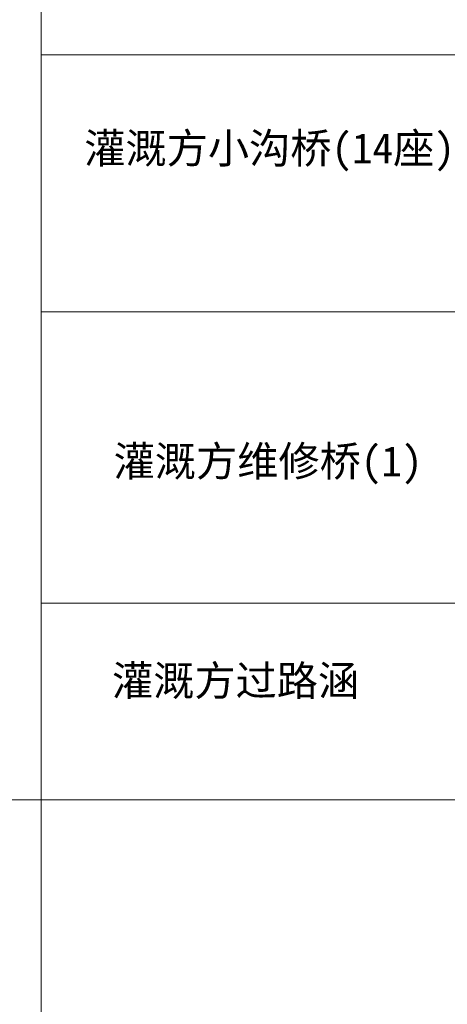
# Model space of a CAD drawing. Extents: x -27255 to 1448651, y 31034 to 8081248.
# Tile 35 of 198: x 582133 to 582982, y 3857275 to 3859231. Entities that reach past the tile are written whole.
import ezdxf

# ---------------------------------------------------------------- set-up
doc = ezdxf.new("R2010")
doc.units = 0
doc.layers.add('0.13文字', color=3, linetype='CONTINUOUS', lineweight=13)
doc.layers.add('文字', color=7, linetype='CONTINUOUS', lineweight=15)
doc.styles.add('-仿宋_GB2312', font='FangSong_GB2312.ttf')

msp = doc.modelspace()

# ---------------------------------------------------------------- linework, layer by layer
at = {"layer": '0.13文字', "lineweight": 13}
msp.add_line((582175.00285, 3871338.12904), (582175.00285, 3855111.18), dxfattribs=at)
at = {"layer": '0.13文字', "linetype": 'Continuous', "lineweight": 13}
for p, q in [((582175.00285, 3859160.75293), (587865.89025, 3859160.75293)), ((582175.00285, 3859160.75293), (587865.89025, 3859160.75293)), ((582175.00285, 3858650.35205), (587865.89025, 3858650.35205)), ((582175.00285, 3858071.79456), (587865.89025, 3858071.79456)), ((580415.31934, 3857680.46245), (587865.89025, 3857680.46245))]:
    msp.add_line(p, q, dxfattribs=at)

# ---------------------------------------------------------------- texts
at = {"layer": '文字', "color": 7, "char_height": 72, "width": 1560.3325491, "attachment_point": 1, "style": '-仿宋_GB2312'}
for s, insert in [('{\\H0.8333x;\\C256;灌溉方小沟桥(14座)}', (582260.85374, 3859005.37306)), ('{\\H0.8333x;\\C256;灌溉方维修桥(1)}', (582319.14025, 3858383.55282)), ('{\\H0.8333x;\\C256;灌溉方过路涵}', (582315.92668, 3857947.55093))]:
    msp.add_mtext(s, dxfattribs=dict(at, insert=insert))

doc.saveas('drawing.dxf')
